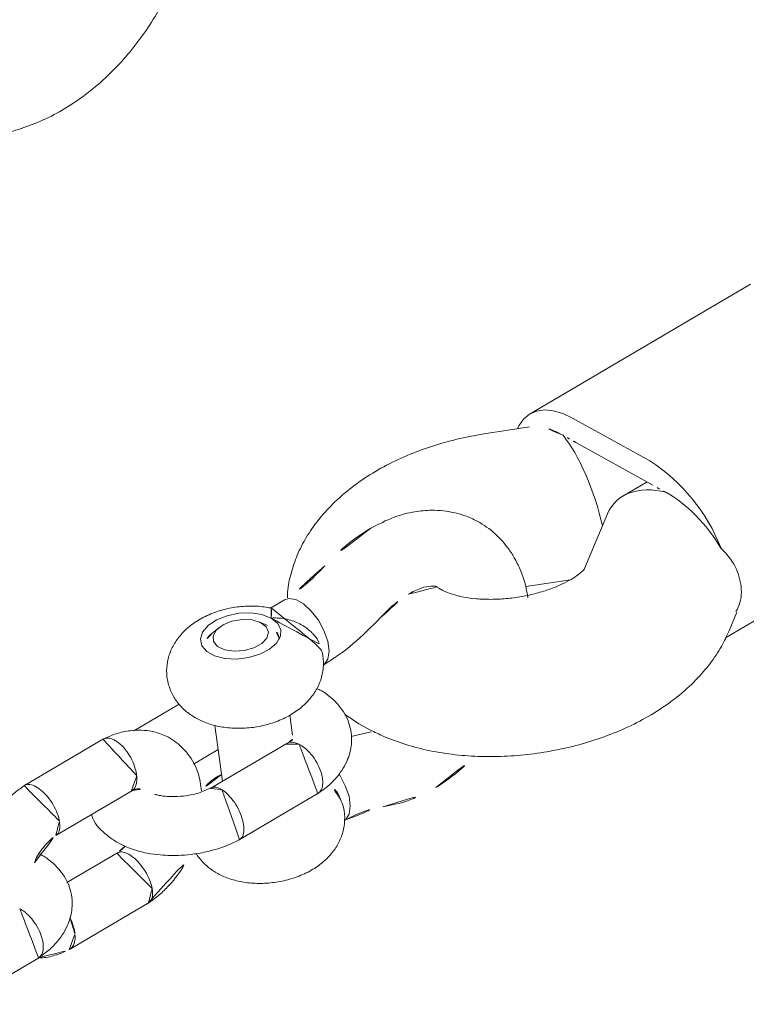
# Model space of a CAD drawing. Extents: x 5459245 to 5462690, y 5971016 to 5972523.
# Tile 81 of 136: x 5462451.1002 to 5462451.1742, y 5972212.3236 to 5972212.4238. Entities that reach past the tile are written whole.
import ezdxf

# ---------------------------------------------------------------- set-up
doc = ezdxf.new("R2010")
doc.units = 0
doc.layers.add('A_MAŁA ARCHITEKTURA', color=195, linetype='CONTINUOUS', lineweight=9)

# ---------------------------------------------------------------- blocks, each defined once
blk = doc.blocks.new('A$C43995eb0')
at = {"layer": 'A_MAŁA ARCHITEKTURA', "linetype": 'Continuous'}
for p, q in [((3277.83, -1013.05), (3256.74, -999.64)), ((3277.05, -1013.06), (3274.99, -1013.22)), ((3267.37, -1026.7), (3267.07, -1035.66)), ((3244.64, -1027.17), (3266.61, -1041.14)), ((3267.35, -1027.38), (3269.76, -1028.91)), ((3265.03, -1037.08), (3265.33, -1028.12)), ((3272.07, -1029.49), (3278.26, -1029.02)), ((3282.46, -1033.52), (3279.77, -1029.8)), ((3267.82, -1040.58), (3270.56, -1044.37)), ((3286.65, -1040.86), (3286.63, -1041.32)), ((3302.6, -1042.29), (3302.65, -1040.96)), ((3302.76, -1040.8), (3304.13, -1042.39)), ((3302.4, -1043.99), (3302.6, -1042.29)), ((3318.67, -1047.76), (3310.73, -1042.71)), ((3306.72, -1047.78), (3305.03, -1048.96)), ((3307.73, -1047.91), (3315.38, -1052.78)), ((3309.43, -1055.27), (3314.14, -1051.99)), ((3298.62, -1053.43), (3298.56, -1053.47)), ((3336.46, -1058.07), (3328.51, -1053.01)), ((3294.82, -1054.77), (3296.21, -1055.65)), ((3313.94, -1055.42), (3311.47, -1053.85)), ((3297.95, -1055.12), (3298, -1055.99)), ((3325.5, -1058.2), (3330.52, -1061.4)), ((3300.4, -1059.44), (3301.2, -1059.78)), ((3302.96, -1059.78), (3303.02, -1059.74)), ((3309.15, -1059.48), (3313.67, -1062.35)), ((3326.77, -1064.59), (3319.13, -1059.73)), ((3346.51, -1065.47), (3338.56, -1060.41)), ((3315.81, -1064.73), (3323.76, -1069.78))]:
    blk.add_line(p, q, dxfattribs=at)
at = {"layer": 'A_MAŁA ARCHITEKTURA', "linetype": 'Continuous', "flags": 128}
for points in [[(3268.54, -1041.59), (3268.23, -1041.6), (3267.4, -1041.49), (3266.67, -1041.18), (3266.07, -1040.69), (3265.59, -1040.02), (3265.26, -1039.18), (3265.07, -1038.19), (3265.03, -1037.08)], [(3311.89, -1039.06), (3311.24, -1038.99), (3310.47, -1039.26), (3309.64, -1039.83), (3308.85, -1040.66), (3308.17, -1041.65), (3308.09, -1041.8)], [(3298.97, -1048.24), (3298.82, -1048.17), (3298.18, -1048.1), (3297.4, -1048.37), (3296.58, -1048.94), (3295.79, -1049.77), (3295.1, -1050.76), (3294.6, -1051.83), (3294.31, -1052.86), (3294.28, -1053.77), (3294.51, -1054.45), (3294.82, -1054.77)], [(3297.1, -1055.14), (3297.2, -1056.14), (3297.57, -1057.21), (3298.16, -1058.28), (3298.92, -1059.24), (3299.8, -1060), (3300.7, -1060.51), (3301.55, -1060.7), (3302.28, -1060.58), (3302.81, -1060.14), (3303.11, -1059.43), (3303.14, -1058.51), (3302.9, -1057.46), (3302.42, -1056.38), (3301.73, -1055.36), (3300.9, -1054.48), (3300, -1053.84), (3299.12, -1053.49), (3298.32, -1053.45), (3297.68, -1053.73), (3297.26, -1054.32), (3297.1, -1055.14)], [(3299.1, -1054.6), (3299.83, -1054.8), (3300.6, -1055.31), (3301.29, -1056.07), (3301.82, -1056.96), (3302.12, -1057.87), (3302.14, -1058.68), (3301.88, -1059.28), (3301.38, -1059.58), (3300.7, -1059.54), (3299.94, -1059.18), (3299.2, -1058.54), (3298.57, -1057.7), (3298.15, -1056.78), (3297.99, -1055.9), (3298.12, -1055.19), (3298.5, -1054.73), (3299.1, -1054.6)]]:
    blk.add_lwpolyline(points, dxfattribs=at)
at = {"layer": 'A_MAŁA ARCHITEKTURA', "linetype": 'Continuous'}
for centre, radius, start, end in [((3283.84, -1029.97), 18.6, 138.3685, 174.2751), ((3273.33, -1025.41), 5.91, 177.9481, 184.9049), ((3274.95, -1026.96), 7.59, 172.0859, 177.9766), ((3272.98, -1035.87), 5.91, 177.9481, 184.9049), ((3274.6, -1037.42), 7.59, 172.0859, 177.9766), ((3299.7, -1054.84), 1.78, 127.1706, 188.9862), ((3302.06, -1058.18), 1.82, 241.6159, 301.7641)]:
    blk.add_arc(centre, radius, start, end, dxfattribs=at)
for centre, major_axis, ratio, start_param, end_param in [((3272.86, -1021.41), (3.72, 8.01), 0.497129, 1.318332, 2.277197), ((3272.86, -1021.41), (2, 7.98), 0.666815, 2.224133, 3.359958), ((3272.47, -1033.36), (5.58, 5.92), 0.277537, 1.120711, 2.495562), ((3272.47, -1033.36), (3.72, 8.01), 0.497129, 2.277197, 2.870163)]:
    blk.add_ellipse(centre, major_axis=major_axis, ratio=ratio, start_param=start_param, end_param=end_param, dxfattribs=at)
for points, knots in [([(3274.99, -1013.33), (3274.65, -1013.33), (3273.57, -1013.34), (3272.01, -1014.24), (3270.58, -1015.76), (3270.13, -1017.07), (3269.94, -1017.62)], [0, 0, 0, 0, 0.14161, 0.452356, 0.768709, 1, 1, 1, 1]), ([(3302.65, -1040.96), (3302.64, -1040.48), (3302.62, -1039.2), (3302.35, -1037.07), (3301.8, -1034.6), (3300.99, -1032.13), (3299.95, -1029.69), (3298.69, -1027.32), (3297.25, -1025.03), (3295.64, -1022.87), (3293.87, -1020.85), (3291.95, -1018.98), (3289.9, -1017.31), (3287.72, -1015.85), (3285.43, -1014.65), (3283.15, -1013.77), (3280.93, -1013.23), (3278.92, -1012.99), (3277.64, -1013.04), (3277.05, -1013.06)], [0, 0, 0, 0, 0.036705, 0.097613, 0.159118, 0.220896, 0.282423, 0.343619, 0.404602, 0.465584, 0.526781, 0.588414, 0.650754, 0.714031, 0.778318, 0.843239, 0.899823, 0.954207, 1, 1, 1, 1]), ([(3278.13, -1029.03), (3278.12, -1029.02), (3278.1, -1029.02), (3278.4, -1029.09), (3278.94, -1029.31), (3279.7, -1029.73), (3280.59, -1030.36), (3281.57, -1031.2), (3282.58, -1032.23), (3283.57, -1033.43), (3284.48, -1034.74), (3285.25, -1036.1), (3285.87, -1037.44), (3286.3, -1038.68), (3286.55, -1039.74), (3286.64, -1040.46), (3286.65, -1040.75), (3286.65, -1040.86)], [0, 0, 0, 0, 0.036748, 0.102393, 0.167314, 0.233461, 0.301766, 0.372569, 0.445617, 0.520331, 0.595992, 0.671821, 0.746826, 0.820352, 0.891948, 0.961581, 1, 1, 1, 1]), ([(3304.83, -1032.38), (3303.9, -1031.84), (3302.47, -1031.02), (3300.78, -1030.55), (3300.2, -1030.39)], [0, 0, 0, 0, 0.657585, 1, 1, 1, 1]), ([(3309.03, -1036.28), (3308.5, -1035.61), (3307.36, -1034.15), (3305.72, -1033), (3304.83, -1032.38)], [0, 0, 0, 0, 0.461815, 1, 1, 1, 1]), ([(3283.38, -1032.82), (3283.05, -1033.06), (3282.27, -1033.63), (3281.31, -1034.63), (3280.47, -1035.71), (3279.68, -1037.04), (3279, -1038.76), (3278.73, -1040.66), (3278.82, -1042.26), (3279.05, -1043.45), (3279.41, -1044.56), (3279.94, -1045.74), (3280.84, -1047.16), (3282.27, -1048.79), (3283.63, -1049.76), (3284.35, -1050.28)], [0, 0, 0, 0, 0.054356, 0.129653, 0.195009, 0.249006, 0.352363, 0.462193, 0.530863, 0.588397, 0.639494, 0.699172, 0.781475, 0.883377, 1, 1, 1, 1]), ([(3312.05, -1039.15), (3311.41, -1038.68), (3310.18, -1037.78), (3309.41, -1036.78), (3309.04, -1036.3)], [0, 0, 0, 0, 0.523565, 1, 1, 1, 1]), ([(3321.9, -1051.03), (3322.07, -1050.72), (3322.42, -1050.05), (3322.68, -1048.9), (3322.75, -1047.63), (3322.57, -1046.26), (3322.14, -1044.85), (3321.46, -1043.44), (3320.57, -1042.1), (3319.49, -1040.9), (3318.28, -1039.91), (3317, -1039.18), (3315.7, -1038.74), (3314.42, -1038.58), (3313.17, -1038.69), (3311.97, -1039.09), (3310.96, -1039.69), (3310.48, -1040.25), (3310.28, -1040.48)], [0, 0, 0, 0, 0.049475, 0.107064, 0.167217, 0.231476, 0.299795, 0.369816, 0.44009, 0.511261, 0.58438, 0.652729, 0.717542, 0.778481, 0.837024, 0.894419, 0.957194, 1, 1, 1, 1]), ([(3310.29, -1040.49), (3310.1, -1040.71), (3309.71, -1041.16), (3309.58, -1041.82), (3309.52, -1042.16)], [0, 0, 0, 0, 0.474285, 1, 1, 1, 1]), ([(3288.59, -1043.82), (3288.17, -1043.52), (3287.4, -1042.98), (3286.81, -1042.21), (3286.57, -1041.68), (3286.54, -1041.46), (3286.54, -1041.4)], [0, 0, 0, 0, 0.368153, 0.675508, 0.914775, 1, 1, 1, 1]), ([(3286.63, -1041.32), (3286.63, -1041.38), (3286.61, -1041.52), (3286.61, -1041.51), (3286.61, -1041.5)], [0, 0, 0, 0, 0.474144, 1, 1, 1, 1]), ([(3310.88, -1042.8), (3310.47, -1042.59), (3309.66, -1042.16), (3308.12, -1041.7), (3306.46, -1041.57), (3304.92, -1041.92), (3303.52, -1042.67), (3302.23, -1043.98), (3301.55, -1045.73), (3301.34, -1046.99), (3301.36, -1047.53), (3301.37, -1047.62)], [0, 0, 0, 0, 0.093668, 0.183639, 0.340969, 0.465102, 0.557983, 0.714513, 0.884781, 0.98106, 1, 1, 1, 1]), ([(3310.82, -1042.78), (3310.67, -1042.71), (3310.35, -1042.58), (3309.81, -1042.73), (3309.36, -1042.98), (3309.02, -1043.23), (3308.57, -1043.65), (3308.05, -1044.3), (3307.56, -1045.2), (3307.29, -1046.05), (3307.24, -1046.55), (3307.24, -1046.75), (3307.24, -1046.76)], [0, 0, 0, 0, 0.130707, 0.269155, 0.337621, 0.406081, 0.474541, 0.612953, 0.75138, 0.889859, 0.994469, 1, 1, 1, 1]), ([(3270.56, -1044.37), (3270.85, -1044.76), (3271.68, -1045.88), (3273.18, -1047.62), (3275.07, -1049.51), (3277.1, -1051.21), (3279.26, -1052.7), (3281.54, -1053.94), (3283.82, -1054.86), (3286.04, -1055.45), (3288.14, -1055.73), (3290.17, -1055.73), (3292.12, -1055.44), (3293.58, -1055.06), (3294.33, -1054.7), (3294.51, -1054.61)], [0, 0, 0, 0, 0.04862, 0.137096, 0.226181, 0.316236, 0.407607, 0.50045, 0.594382, 0.676754, 0.755957, 0.832161, 0.905976, 0.978128, 1, 1, 1, 1]), ([(3291.99, -1045.26), (3291.37, -1045.07), (3290.12, -1044.69), (3289.1, -1044.11), (3288.59, -1043.82)], [0, 0, 0, 0, 0.503446, 1, 1, 1, 1]), ([(3298.96, -1048.24), (3297.89, -1047.63), (3295.75, -1046.43), (3293.24, -1045.65), (3292, -1045.26)], [0, 0, 0, 0, 0.501623, 1, 1, 1, 1]), ([(3307.83, -1047.92), (3307.75, -1047.89), (3307.5, -1047.8), (3307.3, -1047.39), (3307.24, -1046.98), (3307.24, -1046.77), (3307.24, -1046.76)], [0, 0, 0, 0, 0.210361, 0.650161, 0.982436, 1, 1, 1, 1]), ([(3296.19, -1055.62), (3296.34, -1056.08), (3296.65, -1057.03), (3297.41, -1058.4), (3298.36, -1059.7), (3299.51, -1060.84), (3300.77, -1061.75), (3302.08, -1062.38), (3303.37, -1062.71), (3304.64, -1062.77), (3305.86, -1062.56), (3307.02, -1062.06), (3308.02, -1061.29), (3308.81, -1060.31), (3309.33, -1059.21), (3309.62, -1058.01), (3309.68, -1056.73), (3309.5, -1055.37), (3309.07, -1053.96), (3308.4, -1052.55), (3307.51, -1051.21), (3306.43, -1050.01), (3305.22, -1049.02), (3303.93, -1048.29), (3302.64, -1047.85), (3301.36, -1047.68), (3300.11, -1047.79), (3298.91, -1048.19), (3297.9, -1048.8), (3297.41, -1049.36), (3297.22, -1049.59)], [0, 0, 0, 0, 0.037225, 0.076495, 0.115956, 0.156121, 0.197664, 0.235336, 0.270718, 0.304227, 0.336696, 0.368729, 0.403105, 0.43584, 0.46776, 0.500011, 0.533699, 0.569686, 0.607947, 0.647161, 0.686517, 0.726376, 0.767325, 0.805603, 0.8419, 0.876028, 0.908814, 0.940957, 0.976113, 1, 1, 1, 1]), ([(3307.15, -1047.55), (3307.13, -1047.56), (3307.06, -1047.6), (3307.19, -1047.63), (3307.42, -1047.74), (3307.66, -1047.87), (3307.77, -1047.94)], [0, 0, 0, 0, 0.1278875, 0.517553, 0.7701735, 1, 1, 1, 1]), ([(3318.64, -1047.74), (3318.49, -1047.68), (3318.19, -1047.56), (3317.66, -1047.72), (3317.21, -1047.98), (3316.87, -1048.23), (3316.42, -1048.64), (3315.87, -1049.28), (3315.35, -1050.16), (3315.03, -1050.97), (3314.94, -1051.45), (3314.93, -1051.65), (3314.93, -1051.66)], [0, 0, 0, 0, 0.137407, 0.274788, 0.342726, 0.410658, 0.478591, 0.615935, 0.753296, 0.890708, 0.994512, 1, 1, 1, 1]), ([(3323.21, -1062.32), (3323.32, -1062.22), (3323.95, -1061.61), (3324.35, -1060.28), (3324.57, -1058.72), (3324.54, -1057.51), (3324.38, -1056.44), (3324.11, -1055.35), (3323.64, -1054), (3322.92, -1052.53), (3322, -1051.1), (3321.03, -1049.87), (3319.85, -1048.65), (3318.96, -1047.99), (3318.51, -1047.65)], [0, 0, 0, 0, 0.029869, 0.175406, 0.257702, 0.331603, 0.394991, 0.449041, 0.525965, 0.643886, 0.718419, 0.803337, 0.898722, 1, 1, 1, 1]), ([(3297.22, -1049.59), (3297.15, -1049.66), (3296.84, -1049.95), (3296.49, -1050.78), (3296.25, -1051.97), (3296.34, -1053.37), (3296.71, -1054.43), (3297.02, -1055.01), (3297.1, -1055.14), (3297.1, -1055.14)], [0, 0, 0, 0, 0.055216, 0.246335, 0.445591, 0.668995, 0.928796, 0.997942, 1, 1, 1, 1]), ([(3284.35, -1050.28), (3285.2, -1050.78), (3286.88, -1051.76), (3288.87, -1052.38), (3289.86, -1052.69)], [0, 0, 0, 0, 0.502328, 1, 1, 1, 1]), ([(3315.31, -1052.69), (3315.27, -1052.68), (3315.08, -1052.61), (3314.95, -1052.25), (3314.91, -1051.86), (3314.93, -1051.67), (3314.93, -1051.66)], [0, 0, 0, 0, 0.123094, 0.611499, 0.980495, 1, 1, 1, 1]), ([(3328.66, -1053.1), (3328.28, -1052.9), (3327.53, -1052.5), (3325.91, -1051.94), (3324.14, -1051.56), (3322.78, -1051.58), (3322.29, -1051.59)], [0, 0, 0, 0, 0.20602, 0.408582, 0.783311, 1, 1, 1, 1]), ([(3289.86, -1052.69), (3290.77, -1052.97), (3292.58, -1053.52), (3294.09, -1054.36), (3294.84, -1054.78)], [0, 0, 0, 0, 0.502144, 1, 1, 1, 1]), ([(3313.56, -1052.39), (3313.67, -1052.47), (3314.17, -1052.84), (3314.99, -1053.22), (3315.71, -1053.38), (3315.98, -1053.44)], [0, 0, 0, 0, 0.149398, 0.685364, 1, 1, 1, 1]), ([(3315.27, -1052.75), (3315.63, -1053.02), (3316.36, -1053.58), (3317.24, -1054.73), (3317.86, -1055.8), (3318.2, -1056.6), (3318.38, -1057.16), (3318.43, -1057.4), (3318.46, -1057.5)], [0, 0, 0, 0, 0.237838, 0.485596, 0.683795, 0.831723, 0.929885, 1, 1, 1, 1]), ([(3315.98, -1053.44), (3315.47, -1053.8), (3314.32, -1054.6), (3313.22, -1056.27), (3312.71, -1057.9), (3312.62, -1059.37), (3312.85, -1060.89), (3313.59, -1062.48), (3314.56, -1063.66), (3315.3, -1064.34), (3315.72, -1064.66), (3315.93, -1064.81)], [0, 0, 0, 0, 0.130765, 0.29424, 0.436593, 0.509635, 0.628253, 0.794834, 0.895537, 0.949911, 1, 1, 1, 1]), ([(3325.56, -1058.19), (3325.48, -1058.15), (3325.25, -1058.05), (3325.12, -1057.66), (3325.08, -1057.21), (3325.11, -1056.82), (3325.21, -1056.27), (3325.48, -1055.51), (3325.97, -1054.61), (3326.54, -1053.89), (3326.94, -1053.53), (3327.11, -1053.4), (3327.12, -1053.39)], [0, 0, 0, 0, 0.078835, 0.225554, 0.298102, 0.370637, 0.443173, 0.589824, 0.736508, 0.883264, 0.994139, 1, 1, 1, 1]), ([(3328.54, -1053.07), (3328.44, -1053.02), (3328.2, -1052.89), (3327.69, -1053.03), (3327.3, -1053.26), (3327.13, -1053.39), (3327.12, -1053.39)], [0, 0, 0, 0, 0.2789496, 0.6805674, 0.9839595, 1, 1, 1, 1]), ([(3297.1, -1055.14), (3297.1, -1055.14), (3296.99, -1055.18), (3296.63, -1055.33), (3296.23, -1055.55), (3296.23, -1055.59), (3296.24, -1055.6)], [0, 0, 0, 0, 0.003847, 0.191065, 0.671957, 1, 1, 1, 1]), ([(3324.52, -1057.81), (3324.53, -1057.81), (3324.73, -1057.86), (3325.13, -1058.02), (3325.47, -1058.2), (3325.66, -1058.29)], [0, 0, 0, 0, 0.027277, 0.486228, 1, 1, 1, 1]), ([(3333.55, -1059.52), (3333.57, -1059.5), (3333.75, -1059.2), (3334.19, -1058.76), (3334.61, -1058.41), (3334.8, -1058.29), (3334.81, -1058.28)], [0, 0, 0, 0, 0.037307, 0.573492, 0.978587, 1, 1, 1, 1]), ([(3336.47, -1058.09), (3336.32, -1058.01), (3336.03, -1057.84), (3335.43, -1057.95), (3335.01, -1058.16), (3334.82, -1058.28), (3334.81, -1058.28)], [0, 0, 0, 0, 0.344388, 0.709557, 0.985415, 1, 1, 1, 1]), ([(3338.61, -1060.45), (3338.55, -1060.33), (3338.32, -1059.8), (3337.69, -1059.14), (3336.97, -1058.45), (3336.54, -1058.14), (3336.34, -1057.98)], [0, 0, 0, 0, 0.1271865, 0.5555949, 0.7869112, 1, 1, 1, 1]), ([(3319.19, -1059.8), (3319.07, -1059.73), (3318.79, -1059.58), (3318.23, -1059.69), (3317.8, -1059.9), (3317.61, -1060.02), (3317.61, -1060.03)], [0, 0, 0, 0, 0.305655, 0.69238, 0.984556, 1, 1, 1, 1]), ([(3319.17, -1059.75), (3319.09, -1059.69), (3318.84, -1059.49), (3318.69, -1059.2), (3318.63, -1059.11), (3318.66, -1059.05), (3318.67, -1059.04)], [0, 0, 0, 0, 0.187021, 0.655505, 0.962362, 1, 1, 1, 1]), ([(3338.72, -1060.51), (3338.3, -1060.29), (3337.49, -1059.87), (3335.95, -1059.4), (3334.3, -1059.27), (3332.75, -1059.63), (3331.35, -1060.37), (3330.06, -1061.69), (3329.38, -1063.44), (3329.18, -1064.66), (3329.19, -1065.17), (3329.2, -1065.22)], [0, 0, 0, 0, 0.0943523, 0.1849808, 0.3434614, 0.4685011, 0.5620612, 0.7197349, 0.8912471, 0.9882301, 1, 1, 1, 1]), ([(3315.88, -1064.72), (3315.81, -1064.69), (3315.58, -1064.58), (3315.44, -1064.19), (3315.4, -1063.74), (3315.43, -1063.35), (3315.54, -1062.8), (3315.83, -1062.05), (3316.36, -1061.18), (3316.98, -1060.5), (3317.41, -1060.16), (3317.6, -1060.03), (3317.61, -1060.03)], [0, 0, 0, 0, 0.0677727, 0.2162437, 0.2896663, 0.3630827, 0.4364991, 0.5849313, 0.7333806, 0.8818849, 0.9940688, 1, 1, 1, 1]), ([(3338.65, -1060.48), (3338.5, -1060.42), (3338.18, -1060.29), (3337.64, -1060.44), (3337.19, -1060.69), (3336.85, -1060.94), (3336.4, -1061.36), (3335.88, -1062.01), (3335.4, -1062.91), (3335.13, -1063.75), (3335.07, -1064.25), (3335.07, -1064.46), (3335.07, -1064.47)], [0, 0, 0, 0, 0.130707, 0.269155, 0.337621, 0.406081, 0.474541, 0.612953, 0.75138, 0.889859, 0.994469, 1, 1, 1, 1]), ([(3326.71, -1064.6), (3326.67, -1064.57), (3326.51, -1064.43), (3326.05, -1064.49), (3325.6, -1064.7), (3325.34, -1064.89), (3325.3, -1064.91), (3325.3, -1064.92)], [0, 0, 0, 0, 0.134667, 0.5341282, 0.9337227, 0.9840423, 1, 1, 1, 1]), ([(3330.23, -1065.26), (3330.1, -1065.27), (3329.46, -1065.35), (3328.57, -1065.21), (3327.7, -1064.98), (3327.14, -1064.78), (3326.79, -1064.6), (3326.61, -1064.5)], [0, 0, 0, 0, 0.104686, 0.513902, 0.664979, 0.82305, 1, 1, 1, 1]), ([(3323.72, -1069.73), (3323.7, -1069.73), (3323.51, -1069.68), (3323.32, -1069.32), (3323.24, -1068.78), (3323.31, -1068.11), (3323.51, -1067.37), (3323.95, -1066.46), (3324.53, -1065.63), (3324.99, -1065.16), (3325.25, -1064.95), (3325.29, -1064.93), (3325.3, -1064.92)], [0, 0, 0, 0, 0.024345, 0.17085, 0.317326, 0.389766, 0.536224, 0.682688, 0.829205, 0.975722, 0.994148, 1, 1, 1, 1]), ([(3323.61, -1069.69), (3323.99, -1069.89), (3324.74, -1070.29), (3326.35, -1070.86), (3328.4, -1071.25), (3330.73, -1071.28), (3332.74, -1070.97), (3334.41, -1070.45), (3336.12, -1069.61), (3337.53, -1068.63), (3338.14, -1067.66), (3338.32, -1067.37)], [0, 0, 0, 0, 0.082728, 0.164067, 0.31454, 0.449759, 0.570138, 0.675931, 0.767263, 0.930269, 1, 1, 1, 1]), ([(3268.73, -1116.81), (3268.88, -1116.28), (3269.22, -1115.03), (3269.46, -1113.01), (3269.42, -1110.8), (3269.06, -1108.63), (3268.41, -1106.53), (3267.46, -1104.52), (3266.25, -1102.62), (3264.76, -1100.84), (3263.03, -1099.2), (3261.05, -1097.73), (3258.86, -1096.44), (3256.49, -1095.37), (3253.97, -1094.52), (3251.34, -1093.9), (3248.65, -1093.53), (3245.91, -1093.42), (3243.18, -1093.55), (3240.89, -1093.88), (3239.55, -1094.19), (3239.07, -1094.3)], [0, 0, 0, 0, 0.038869, 0.090998, 0.142589, 0.193816, 0.244998, 0.296516, 0.34871, 0.401842, 0.456045, 0.511298, 0.56743, 0.624181, 0.681294, 0.738558, 0.7959, 0.853334, 0.910922, 0.968714, 1, 1, 1, 1])]:
    blk.add_open_spline(points, degree=3, knots=knots, dxfattribs=at)

msp = doc.modelspace()

# ---------------------------------------------------------------- block references
at = {"layer": 'A_MAŁA ARCHITEKTURA', "xscale": 0.001, "yscale": 0.001, "zscale": 0.001, "rotation": 242.9301705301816}
msp.add_blockref('A$C43995eb0', (5462453.5658, 5972214.81866), dxfattribs=at)

doc.saveas('drawing.dxf')
